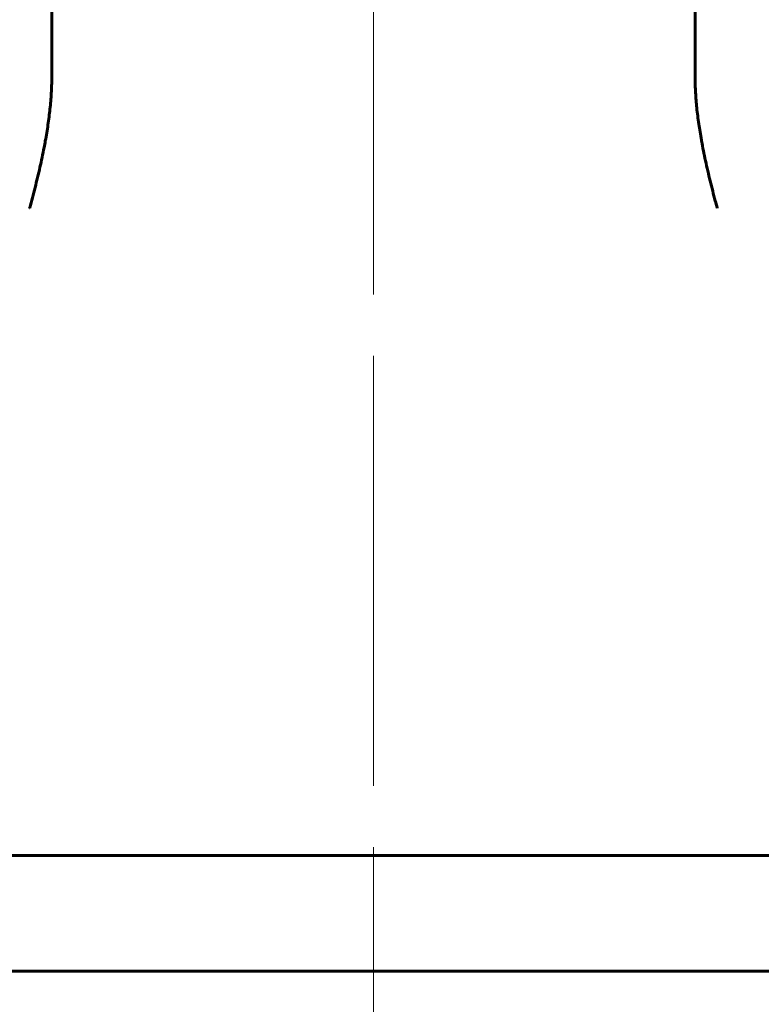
# Model space of a CAD drawing. Header units: millimetres. Extents: x 0 to 210, y 0 to 297.
# Tile 22 of 29: x 144 to 162, y 203 to 227. Entities that reach past the tile are written whole.
import ezdxf

# ---------------------------------------------------------------- set-up
doc = ezdxf.new("R2010")
doc.units = ezdxf.units.MM
for name, pattern in [('K5LT_AXLED', [12, 7.5, -1.5, 1.5, -1.5]), ('K5LT_BASIC', [0]), ('K5LT_THIN', [0])]:
    doc.linetypes.add(name, pattern=pattern)
doc.layers.add('Системный слой', color=7, linetype='Continuous')
doc.layers.add('Системный слой (1)', color=251, linetype='Continuous', true_color=0x6c6c6c)
doc.styles.add('KDIMTEXTSTYLE', font='txt', dxfattribs={"width": 0.96, "oblique": 15, "height": 5})
doc.styles.add('KTEXTSTYLE', font='txt', dxfattribs={"width": 0.96, "height": 5})
doc.dimstyles.new('KDIMSTYLE (1.00)', dxfattribs={"dimtxt": 5, "dimasz": 1, "dimexe": 2, "dimexo": 0, "dimgap": 1, "dimtad": 1, "dimtxsty": 'KDIMTEXTSTYLE', "dimsah": 1, "dimcen": 0, "dimdle": 1, "dimadec": 0, "dimazin": 0, "dimtfac": 0.667, "dimtmove": 0, "dimatfit": 3, "dimfxl": 1, "dimtvp": 1, "dimtolj": 1, "dimtzin": 0, "dimarcsym": 0})

# ---------------------------------------------------------------- blocks, each defined once
blk = doc.blocks.new('D9')
at = {"layer": 'Системный слой (1)'}
for points in [[(121.224, 256.856), (126.224, 257.514), (125.724, 256.856), (126.224, 256.198)], [(184.224, 256.856), (179.224, 257.514), (179.724, 256.856), (179.224, 256.198)]]:
    blk.add_hatch(color=7, dxfattribs=at).paths.add_polyline_path(points)
at = {"layer": 'Системный слой (1)', "color": 7, "linetype": 'K5LT_THIN', "lineweight": 18, "true_color": 0xffffff}
for p, q in [((121.224, 167.044), (121.224, 258.856)), ((184.224, 167.044), (184.224, 258.856)), ((121.224, 256.856), (126.224, 257.514)), ((126.224, 257.514), (125.724, 256.856)), ((179.724, 256.856), (179.224, 257.514)), ((179.224, 257.514), (184.224, 256.856)), ((126.224, 256.198), (121.224, 256.856)), ((121.224, 256.856), (184.224, 256.856)), ((125.724, 256.856), (126.224, 256.198)), ((184.224, 256.856), (179.224, 256.198)), ((179.224, 256.198), (179.724, 256.856))]:
    blk.add_line(p, q, dxfattribs=at)
blk.add_wipeout([(147.052, 257.856), (147.052, 265.238), (157.943, 265.238), (157.943, 257.856)]).dxf.layer = 'Системный слой (1)'
at = {"layer": 'Системный слой (1)', "color": 7, "char_height": 5, "attachment_point": 1, "style": 'KTEXTSTYLE'}
for s, insert in [('\\fArial|b0|c204|p34;\\H5.0;\\W1.000;\\Q15;\\fGOST Type AU|b0|i0|c204|p34;\\Q15;\\W0.960;⌀', (147.052, 264.444)), ('\\fArial|b0|c204|p34;\\H5.0;\\W1.000;\\Q15;\\fGOST Type AU|b0|i0|c204|p34;\\Q15;\\W0.960;63', (150.359, 264.444))]:
    blk.add_mtext(s, dxfattribs=dict(at, insert=insert))
blk = doc.blocks.new('KDIMARROW_01')
at = {"layer": 'Системный слой'}
blk.add_hatch(color=0, dxfattribs=at).paths.add_polyline_path([(0, 0), (-5, 0.658), (-4.5, 0), (-5, -0.658)])
at = {"layer": 'Системный слой', "color": 0, "linetype": 'K5LT_THIN', "lineweight": 18}
for p, q in [((-4.5, 0), (-5, 0.658)), ((-5, 0.658), (0, 0)), ((0, 0), (-5, -0.658)), ((-5, -0.658), (-4.5, 0))]:
    blk.add_line(p, q, dxfattribs=at)
at = {"layer": 'Системный слой (1)', "color": 0, "linetype": 'K5LT_THIN', "lineweight": 18}
blk.add_line((152.724, 129.144), (151.724, 129.144), dxfattribs=at)

msp = doc.modelspace()

# ---------------------------------------------------------------- linework, layer by layer
at = {"layer": 'Системный слой (1)', "color": 143, "linetype": 'K5LT_BASIC', "lineweight": 60, "true_color": 0x33acca}
for p, q in [((144.867, 230.211), (144.867, 225.33)), ((160.581, 225.33), (160.581, 230.21)), ((138.944, 206.344), (166.504, 206.344)), ((127.634, 203.516), (177.814, 203.516))]:
    msp.add_line(p, q, dxfattribs=at)
for points, knots in [([(144.323, 222.148), (144.325, 222.152), (144.326, 222.156), (144.372, 222.324), (144.416, 222.487), (144.5, 222.816), (144.54, 222.982), (144.614, 223.308), (144.648, 223.47), (144.689, 223.684), (144.699, 223.738), (144.733, 223.925), (144.755, 224.055), (144.793, 224.315), (144.809, 224.443), (144.837, 224.701), (144.848, 224.832), (144.862, 225.085), (144.866, 225.208), (144.867, 225.33)], [-0.2987689, -0.2987689, -0.2987689, -0.2987689, -0.2976359, -0.2976359, -0.2539599, -0.2539599, -0.2097078, -0.2097078, -0.1663667, -0.1663667, -0.1518552, -0.1518552, -0.1158012, -0.1158012, -0.0787998, -0.0787998, -0.0393999, -0.0393999, -0.0000235, -0.0000235, -0.0000235, -0.0000235]), ([(160.581, 225.33), (160.583, 225.211), (160.586, 225.091), (160.6, 224.847), (160.61, 224.724), (160.636, 224.469), (160.653, 224.338), (160.691, 224.076), (160.712, 223.946), (160.737, 223.806), (160.738, 223.798), (160.769, 223.63), (160.801, 223.469), (160.871, 223.143), (160.91, 222.978), (160.99, 222.651), (161.032, 222.49), (161.091, 222.272), (161.106, 222.216), (161.122, 222.156), (161.124, 222.152), (161.125, 222.148)], [-0.3527228, -0.3527228, -0.3527228, -0.3527228, -0.3072389, -0.3072389, -0.2627633, -0.2627633, -0.2177627, -0.2177627, -0.1750216, -0.1750216, -0.1727621, -0.1727621, -0.1211851, -0.1211851, -0.0689188, -0.0689188, -0.0177011, -0.0177011, 0, 0, 0.0013428, 0.0013428, 0.0013428, 0.0013428])]:
    msp.add_open_spline(points, degree=3, knots=knots, dxfattribs=at)

# ---------------------------------------------------------------- next in the draw order: dimensions: what is measured, and where the dimension line sits
at = {"layer": 'Системный слой (1)', "color": 7}
dim = msp.add_linear_dim(base=(121.224, 256.856), p1=(184.224, 167.044), p2=(121.224, 167.044), dimstyle='KDIMSTYLE (1.00)', override={"dimexo": 0, "dimpost": '\\fGOST Type AU|b0|c204|p34;\\H5.0;\\W0.960;\\Q15;∅<>', "dimblk1": 'KDIMARROW_01', "dimblk2": 'KDIMARROW_01', "dimse1": 0, "dimse2": 0, "dimclrt": 7, "dimtol": 1, "dimtp": 0, "dimtm": 0, "dimtdec": 5, "dimtolj": 1}, dxfattribs=at)
dim.commit()
dim.dimension.update_dxf_attribs({"geometry": 'D9', "text_midpoint": (152.724, 256.856), "dimtype": 160})

# ---------------------------------------------------------------- next in the draw order: linework, layer by layer
at = {"layer": 'Системный слой (1)', "color": 30, "linetype": 'K5LT_AXLED', "lineweight": 18, "true_color": 0xff8000}
for p, q in [((152.724, 175.044), (152.724, 242.144)), ((152.724, 172.044), (152.724, 239.144))]:
    msp.add_line(p, q, dxfattribs=at)

doc.saveas('drawing.dxf')
